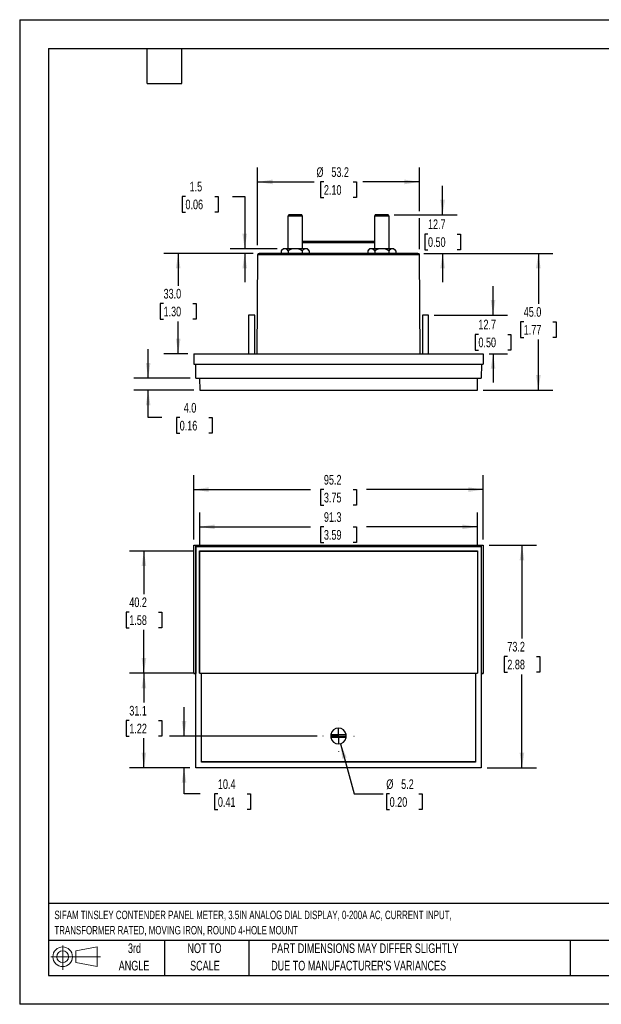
# Model space of a CAD drawing. Header units: millimetres. Extents: x 0 to 419, y 0 to 324.
# Tile 1 of 3: x 0 to 191, y 0 to 324. Entities that reach past the tile are written whole.
import ezdxf

# ---------------------------------------------------------------- set-up
doc = ezdxf.new("R2010")
doc.units = ezdxf.units.MM
doc.header["$LTSCALE"] = 1.5
doc.linetypes.add('CENTERX2', pattern=[20.32, 12.7, -2.54, 2.54, -2.54])
doc.layers.add('CENTER', color=40, linetype='CENTERX2')
doc.layers.add('SLD-DEFPOINTS', color=7, linetype='Continuous')
doc.layers.add('DIMENSIONS', color=140, linetype='Continuous', lineweight=25)
doc.layers.add('TEXT', color=140, linetype='Continuous', lineweight=25)
doc.styles.add('SLDTEXTSTYLE0', font='TXT', dxfattribs={"width": 0.7})
doc.dimstyles.new('SLDDIMSTYLE0', dxfattribs={"dimtxt": 3.237012, "dimasz": 4.953, "dimexe": 0, "dimexo": 0.0625, "dimgap": 0.809253, "dimtad": 0, "dimtih": 1, "dimtoh": 1, "dimrnd": 1e-09, "dimzin": 12, "dimdsep": 46, "dimtxsty": 'SLDTEXTSTYLE0', "dimsah": 1, "dimcen": 0.09, "dimadec": 0, "dimazin": 3, "dimtfac": 1, "dimtofl": 0, "dimtmove": 0, "dimatfit": 3, "dimfxl": 0, "dimfrac": 2, "dimtolj": 1, "dimtzin": 12, "dimarcsym": 0})
doc.dimstyles.new('SLDDIMSTYLE1', dxfattribs={"dimtxt": 3.237012, "dimasz": 4.953, "dimexe": 0, "dimexo": 0.0625, "dimgap": 0.809253, "dimtad": 0, "dimtih": 1, "dimtoh": 1, "dimrnd": 1e-09, "dimzin": 12, "dimdsep": 46, "dimtxsty": 'SLDTEXTSTYLE0', "dimsah": 1, "dimcen": 0.09, "dimadec": 0, "dimazin": 3, "dimtfac": 1, "dimtmove": 0, "dimatfit": 0, "dimfxl": 0, "dimfrac": 2, "dimtolj": 1, "dimtzin": 12, "dimarcsym": 0})
doc.dimstyles.new('SLDDIMSTYLE2', dxfattribs={"dimtxt": 3.237012, "dimasz": 4.953, "dimexe": 0, "dimexo": 0.0625, "dimgap": 0.809253, "dimtad": 0, "dimtih": 1, "dimtoh": 1, "dimrnd": 1e-09, "dimzin": 12, "dimdsep": 46, "dimtxsty": 'SLDTEXTSTYLE0', "dimsah": 1, "dimcen": 0, "dimadec": 0, "dimazin": 3, "dimtfac": 1, "dimtofl": 0, "dimtmove": 0, "dimatfit": 3, "dimfxl": 0, "dimfrac": 2, "dimtolj": 1, "dimtzin": 12, "dimarcsym": 0})
doc.dimstyles.new('SLDDIMSTYLE3', dxfattribs={"dimtxt": 3.237012, "dimasz": 4.953, "dimexe": 0, "dimexo": 0.0625, "dimgap": 0.809253, "dimtad": 0, "dimtih": 1, "dimtoh": 1, "dimrnd": 1e-09, "dimzin": 4, "dimdsep": 46, "dimtxsty": 'SLDTEXTSTYLE0', "dimsah": 1, "dimcen": 0.09, "dimadec": 0, "dimazin": 1, "dimtfac": 1, "dimtofl": 0, "dimtmove": 0, "dimatfit": 3, "dimfxl": 0, "dimfrac": 2, "dimtolj": 1, "dimtzin": 12, "dimarcsym": 0})
doc.dimstyles.new('SLDDIMSTYLE4', dxfattribs={"dimtxt": 3.237012, "dimasz": 4.953, "dimexe": 0, "dimexo": 0.0625, "dimgap": 0.809253, "dimtad": 0, "dimtih": 1, "dimtoh": 1, "dimrnd": 1e-09, "dimzin": 4, "dimdsep": 46, "dimtxsty": 'SLDTEXTSTYLE0', "dimsah": 1, "dimcen": 0.09, "dimadec": 0, "dimazin": 1, "dimtfac": 1, "dimtmove": 0, "dimatfit": 0, "dimfxl": 0, "dimfrac": 2, "dimtolj": 1, "dimtzin": 12, "dimarcsym": 0})

# ---------------------------------------------------------------- blocks, each defined once
blk = doc.blocks.new('Block11')
at = {"color": 7, "linetype": 'Continuous', "lineweight": 18}
for p, q in [((3.88, 7.97), (3.88, 0)), ((8.22, 6.25), (15.26, 7.55)), ((15.26, 7.55), (15.26, 1.1)), ((0, 4.32), (16.31, 4.32)), ((8.22, 2.39), (8.22, 6.25)), ((8.22, 2.39), (15.26, 1.1))]:
    blk.add_line(p, q, dxfattribs=at)
for radius in [3.23, 1.93]:
    blk.add_circle((3.88, 4.32), radius, dxfattribs=at)
blk = doc.blocks.new('Block12')
at = {"layer": 'SLD-DEFPOINTS'}
blk.add_blockref('Block11', (0, 0), dxfattribs=at)
blk = doc.blocks.new('SW_NOTE_0')
at = {"layer": 'TEXT', "color": 0, "linetype": 'CENTERX2', "lineweight": 18, "char_height": 2.775, "attachment_point": 1, "style": 'SLDTEXTSTYLE0'}
for s, insert in [('SIFAM TINSLEY CONTENDER PANEL METER, 3.5IN ANALOG DIAL DISPLAY, 0-200A AC, CURRENT INPUT,', (0, 3.58)), ('TRANSFORMER RATED, MOVING IRON, ROUND 4-HOLE MOUNT', (0, -1.45))]:
    blk.add_mtext(s, dxfattribs=dict(at, insert=insert))
blk = doc.blocks.new('SW_NOTE_0_3')
at = {"layer": 'TEXT', "color": 0, "linetype": 'CENTERX2', "lineweight": 18, "char_height": 3.175, "attachment_point": 1, "style": 'SLDTEXTSTYLE0'}
for s, insert in [('PART DIMENSIONS MAY DIFFER SLIGHTLY', (0, 4.09)), ("DUE TO MANUFACTURER'S VARIANCES", (0, -1.64))]:
    blk.add_mtext(s, dxfattribs=dict(at, insert=insert))
blk = doc.blocks.new('SW_NOTE_0_4')
at = {"layer": 'TEXT', "color": 0, "linetype": 'CENTERX2', "lineweight": 18, "char_height": 3.175, "attachment_point": 2, "style": 'SLDTEXTSTYLE0'}
for s, insert in [('NOT TO', (7.89, 4.09)), ('SCALE', (8.03, -1.64))]:
    blk.add_mtext(s, dxfattribs=dict(at, insert=insert))
blk = doc.blocks.new('SW_NOTE_0_5')
at = {"layer": 'TEXT', "color": 0, "linetype": 'CENTERX2', "lineweight": 18, "char_height": 3.175, "attachment_point": 2, "style": 'SLDTEXTSTYLE0'}
for s, insert in [('3rd', (3.47, 4.09)), ('ANGLE', (3.33, -1.64))]:
    blk.add_mtext(s, dxfattribs=dict(at, insert=insert))
blk = doc.blocks.new('_D')
at = {"layer": 'DIMENSIONS'}
for p, q in [((154.35, 151.01), (169.92, 151.01)), ((165.16, 151.01), (165.16, 120.27)), ((160.35, 114.4), (159.26, 114.4)), ((159.26, 114.4), (159.26, 109.26)), ((169.97, 114.4), (171.06, 114.4)), ((171.06, 114.4), (171.06, 109.26)), ((159.26, 109.26), (160.35, 109.26)), ((165.16, 77.8), (165.16, 108.53)), ((171.06, 109.26), (169.97, 109.26)), ((153.7, 77.8), (169.92, 77.8))]:
    blk.add_line(p, q, dxfattribs=at)
for points in [[(165.16, 151.01), (164.4, 146.05), (165.92, 146.05)], [(165.16, 77.8), (165.92, 82.75), (164.4, 82.75)]]:
    blk.add_solid(points, dxfattribs=at)
at = {"layer": 'DIMENSIONS', "char_height": 3.175, "attachment_point": 1, "style": 'SLDTEXTSTYLE0'}
for s, insert in [('73.2', (160.35, 119.22)), ('2.88', (160.35, 113.35))]:
    blk.add_mtext(s, dxfattribs=dict(at, insert=insert))
blk = doc.blocks.new('_D_1')
at = {"layer": 'DIMENSIONS'}
for p, q in [((57.24, 152.91), (57.24, 174.06)), ((152.44, 152.91), (152.44, 174.06)), ((57.24, 169.3), (95.65, 169.3)), ((100.03, 169.3), (98.94, 169.3)), ((98.94, 169.3), (98.94, 164.15)), ((109.65, 169.3), (110.74, 169.3)), ((110.74, 169.3), (110.74, 164.15)), ((152.44, 169.3), (114.04, 169.3)), ((98.94, 164.15), (100.03, 164.15)), ((110.74, 164.15), (109.65, 164.15))]:
    blk.add_line(p, q, dxfattribs=at)
for points in [[(57.24, 169.3), (62.19, 168.54), (62.19, 170.06)], [(152.44, 169.3), (147.49, 170.06), (147.49, 168.54)]]:
    blk.add_solid(points, dxfattribs=at)
at = {"layer": 'DIMENSIONS', "char_height": 3.175, "attachment_point": 1, "style": 'SLDTEXTSTYLE0'}
for s, insert in [('95.2', (100.03, 174.12)), ('3.75', (100.03, 168.25))]:
    blk.add_mtext(s, dxfattribs=dict(at, insert=insert))
blk = doc.blocks.new('_D_2')
at = {"layer": 'DIMENSIONS'}
for p, q in [((57.29, 108.91), (36.09, 108.91)), ((40.85, 108.91), (40.85, 99.22)), ((36.04, 93.36), (34.96, 93.36)), ((34.96, 93.36), (34.96, 88.21)), ((45.66, 93.36), (46.75, 93.36)), ((46.75, 93.36), (46.75, 88.21)), ((34.96, 88.21), (36.04, 88.21)), ((40.85, 77.8), (40.85, 87.49)), ((46.75, 88.21), (45.66, 88.21)), ((55.98, 77.8), (36.09, 77.8))]:
    blk.add_line(p, q, dxfattribs=at)
for points in [[(40.85, 108.91), (40.09, 103.96), (41.61, 103.96)], [(40.85, 77.8), (41.61, 82.75), (40.09, 82.75)]]:
    blk.add_solid(points, dxfattribs=at)
at = {"layer": 'DIMENSIONS', "char_height": 3.175, "attachment_point": 1, "style": 'SLDTEXTSTYLE0'}
for s, insert in [('31.1', (36.04, 98.17)), ('1.22', (36.04, 92.3))]:
    blk.add_mtext(s, dxfattribs=dict(at, insert=insert))
blk = doc.blocks.new('_D_3')
at = {"layer": 'DIMENSIONS'}
for p, q in [((57.29, 149.1), (36.09, 149.1)), ((40.85, 149.1), (40.85, 134.87)), ((36.04, 129.01), (34.96, 129.01)), ((34.96, 129.01), (34.96, 123.86)), ((45.66, 129.01), (46.75, 129.01)), ((46.75, 129.01), (46.75, 123.86)), ((34.96, 123.86), (36.04, 123.86)), ((40.85, 108.91), (40.85, 123.14)), ((46.75, 123.86), (45.66, 123.86)), ((57.29, 108.91), (36.09, 108.91))]:
    blk.add_line(p, q, dxfattribs=at)
for points in [[(40.85, 149.1), (40.09, 144.15), (41.61, 144.15)], [(40.85, 108.91), (41.61, 113.86), (40.09, 113.86)]]:
    blk.add_solid(points, dxfattribs=at)
at = {"layer": 'DIMENSIONS', "char_height": 3.175, "attachment_point": 1, "style": 'SLDTEXTSTYLE0'}
for s, insert in [('40.2', (36.04, 133.82)), ('1.58', (36.04, 127.95))]:
    blk.add_mtext(s, dxfattribs=dict(at, insert=insert))
blk = doc.blocks.new('_D_4')
at = {"layer": 'DIMENSIONS'}
for p, q in [((54.04, 88.24), (54.04, 97.76)), ((97.8, 88.24), (49.28, 88.24)), ((55.98, 77.8), (49.28, 77.8)), ((54.04, 69.18), (54.04, 77.8)), ((59.34, 69.18), (54.04, 69.18)), ((65.18, 69.18), (64.09, 69.18)), ((64.09, 69.18), (64.09, 64.04)), ((74.8, 69.18), (75.88, 69.18)), ((75.88, 69.18), (75.88, 64.04)), ((64.09, 64.04), (65.18, 64.04)), ((75.88, 64.04), (74.8, 64.04))]:
    blk.add_line(p, q, dxfattribs=at)
for points in [[(54.04, 88.24), (54.81, 93.19), (53.28, 93.19)], [(54.04, 77.8), (53.28, 72.85), (54.81, 72.85)]]:
    blk.add_solid(points, dxfattribs=at)
at = {"layer": 'DIMENSIONS', "char_height": 3.175, "attachment_point": 1, "style": 'SLDTEXTSTYLE0'}
for s, insert in [('10.4', (65.18, 74)), ('0.41', (65.18, 68.13))]:
    blk.add_mtext(s, dxfattribs=dict(at, insert=insert))
blk = doc.blocks.new('_D_5')
at = {"layer": 'DIMENSIONS'}
for p, q in [((59.2, 151.01), (59.2, 161.81)), ((150.49, 151.01), (150.49, 161.81)), ((59.2, 157.05), (95.65, 157.05)), ((100.03, 157.05), (98.94, 157.05)), ((98.94, 157.05), (98.94, 151.9)), ((109.65, 157.05), (110.74, 157.05)), ((110.74, 157.05), (110.74, 151.9)), ((150.49, 157.05), (114.04, 157.05)), ((98.94, 151.9), (100.03, 151.9)), ((110.74, 151.9), (109.65, 151.9))]:
    blk.add_line(p, q, dxfattribs=at)
for points in [[(59.2, 157.05), (64.15, 156.28), (64.15, 157.81)], [(150.49, 157.05), (145.53, 157.81), (145.53, 156.28)]]:
    blk.add_solid(points, dxfattribs=at)
at = {"layer": 'DIMENSIONS', "char_height": 3.175, "attachment_point": 1, "style": 'SLDTEXTSTYLE0'}
for s, insert in [('91.3', (100.03, 161.86)), ('3.59', (100.03, 155.99))]:
    blk.add_mtext(s, dxfattribs=dict(at, insert=insert))
blk = doc.blocks.new('_D_6')
at = {"layer": 'DIMENSIONS'}
for p, q in [((105.51, 85.72), (109.95, 69.18)), ((109.95, 69.18), (119.47, 69.18)), ((121.65, 69.18), (120.56, 69.18)), ((120.56, 69.18), (120.56, 64.04)), ((131.26, 69.18), (132.35, 69.18)), ((132.35, 69.18), (132.35, 64.04)), ((120.56, 64.04), (121.65, 64.04)), ((132.35, 64.04), (131.26, 64.04))]:
    blk.add_line(p, q, dxfattribs=at)
blk.add_solid([(105.51, 85.72), (106.06, 80.74), (107.53, 81.14)], dxfattribs=at)
at = {"layer": 'DIMENSIONS', "char_height": 3.175, "attachment_point": 1, "style": 'SLDTEXTSTYLE0'}
for s, insert in [('%%c', (120.55, 74)), ('5.2', (125.44, 74)), ('0.20', (121.65, 68.13))]:
    blk.add_mtext(s, dxfattribs=dict(at, insert=insert))
blk = doc.blocks.new('SW_CENTERMARKSYMBOL_0')
at = {"layer": 'CENTER', "color": 0}
for p, q in [((0, 5.08), (0, 5.14)), ((-5.08, 0), (-5.14, 0)), ((0, 0), (-2.54, 0)), ((0, 0), (0, 2.54)), ((0, 0), (0, -2.54)), ((0, 0), (2.54, 0)), ((5.08, 0), (5.14, 0)), ((0, -5.08), (0, -5.14))]:
    blk.add_line(p, q, dxfattribs=at)
blk = doc.blocks.new('_D_7')
at = {"layer": 'DIMENSIONS'}
for p, q in [((139.07, 259.7), (139.07, 269.23)), ((123.12, 259.7), (143.83, 259.7)), ((134.26, 253.35), (133.17, 253.35)), ((133.17, 253.35), (133.17, 248.21)), ((143.88, 253.35), (144.96, 253.35)), ((144.96, 253.35), (144.96, 248.21)), ((132.86, 247), (143.83, 247)), ((133.17, 248.21), (134.26, 248.21)), ((139.07, 247), (139.07, 237.48)), ((144.96, 248.21), (143.88, 248.21))]:
    blk.add_line(p, q, dxfattribs=at)
for points in [[(139.07, 259.7), (139.83, 264.65), (138.31, 264.65)], [(139.07, 247), (138.31, 242.05), (139.83, 242.05)]]:
    blk.add_solid(points, dxfattribs=at)
at = {"layer": 'DIMENSIONS', "char_height": 3.175, "attachment_point": 1, "style": 'SLDTEXTSTYLE0'}
for s, insert in [('12.7', (134.26, 258.17)), ('0.50', (134.26, 252.3))]:
    blk.add_mtext(s, dxfattribs=dict(at, insert=insert))
blk = doc.blocks.new('_D_8')
at = {"layer": 'DIMENSIONS'}
for p, q in [((78.23, 249.64), (78.23, 275.26)), ((131.46, 260.84), (131.46, 275.26)), ((78.23, 270.49), (96.86, 270.49)), ((100.03, 270.49), (98.94, 270.49)), ((98.94, 270.49), (98.94, 265.35)), ((109.65, 270.49), (110.74, 270.49)), ((110.74, 270.49), (110.74, 265.35)), ((131.46, 270.49), (112.82, 270.49)), ((98.94, 265.35), (100.03, 265.35)), ((110.74, 265.35), (109.65, 265.35)), ((131.46, 248.41), (131.46, 258.56))]:
    blk.add_line(p, q, dxfattribs=at)
for points in [[(78.23, 270.49), (83.18, 269.73), (83.18, 271.26)], [(131.46, 270.49), (126.5, 271.26), (126.5, 269.73)]]:
    blk.add_solid(points, dxfattribs=at)
at = {"layer": 'DIMENSIONS', "char_height": 3.175, "attachment_point": 1, "style": 'SLDTEXTSTYLE0'}
for s, insert in [('%%c', (97.59, 275.31)), ('53.2', (102.48, 275.31)), ('2.10', (100.03, 269.44))]:
    blk.add_mtext(s, dxfattribs=dict(at, insert=insert))
blk = doc.blocks.new('_D_9')
at = {"layer": 'DIMENSIONS'}
for p, q in [((54.51, 265.73), (53.42, 265.73)), ((53.42, 265.73), (53.42, 260.59)), ((64.13, 265.73), (65.22, 265.73)), ((65.22, 265.73), (65.22, 260.59)), ((69.96, 265.73), (74, 265.73)), ((74, 265.73), (74, 248.5)), ((53.42, 260.59), (54.51, 260.59)), ((65.22, 260.59), (64.13, 260.59)), ((84.71, 248.5), (69.24, 248.5)), ((76.82, 247), (69.24, 247)), ((74, 247), (74, 237.48))]:
    blk.add_line(p, q, dxfattribs=at)
for points in [[(74, 248.5), (74.76, 253.45), (73.24, 253.45)], [(74, 247), (73.24, 242.05), (74.76, 242.05)]]:
    blk.add_solid(points, dxfattribs=at)
at = {"layer": 'DIMENSIONS', "char_height": 3.175, "attachment_point": 1, "style": 'SLDTEXTSTYLE0'}
for s, insert in [('1.5', (55.86, 270.55)), ('0.06', (54.51, 264.68))]:
    blk.add_mtext(s, dxfattribs=dict(at, insert=insert))
blk = doc.blocks.new('_D_10')
at = {"layer": 'DIMENSIONS'}
for p, q in [((76.82, 247), (47.36, 247)), ((52.12, 247), (52.12, 236.37)), ((47.31, 230.5), (46.22, 230.5)), ((46.22, 230.5), (46.22, 225.36)), ((56.93, 230.5), (58.02, 230.5)), ((58.02, 230.5), (58.02, 225.36)), ((46.22, 225.36), (47.31, 225.36)), ((52.12, 214), (52.12, 224.63)), ((58.02, 225.36), (56.93, 225.36)), ((55.34, 214), (47.36, 214))]:
    blk.add_line(p, q, dxfattribs=at)
for points in [[(52.12, 247), (51.36, 242.05), (52.88, 242.05)], [(52.12, 214), (52.88, 218.95), (51.36, 218.95)]]:
    blk.add_solid(points, dxfattribs=at)
at = {"layer": 'DIMENSIONS', "char_height": 3.175, "attachment_point": 1, "style": 'SLDTEXTSTYLE0'}
for s, insert in [('33.0', (47.31, 235.32)), ('1.30', (47.31, 229.45))]:
    blk.add_mtext(s, dxfattribs=dict(at, insert=insert))
blk = doc.blocks.new('_D_11')
at = {"layer": 'DIMENSIONS'}
for p, q in [((132.86, 247), (175.31, 247)), ((170.55, 247), (170.55, 230.37)), ((165.74, 224.5), (164.65, 224.5)), ((164.65, 224.5), (164.65, 219.36)), ((175.36, 224.5), (176.44, 224.5)), ((176.44, 224.5), (176.44, 219.36)), ((164.65, 219.36), (165.74, 219.36)), ((170.55, 202), (170.55, 218.63)), ((176.44, 219.36), (175.36, 219.36)), ((152.39, 202), (175.31, 202))]:
    blk.add_line(p, q, dxfattribs=at)
for points in [[(170.55, 247), (169.78, 242.05), (171.31, 242.05)], [(170.55, 202), (171.31, 206.95), (169.78, 206.95)]]:
    blk.add_solid(points, dxfattribs=at)
at = {"layer": 'DIMENSIONS', "char_height": 3.175, "attachment_point": 1, "style": 'SLDTEXTSTYLE0'}
for s, insert in [('45.0', (165.74, 229.32)), ('1.77', (165.74, 223.45))]:
    blk.add_mtext(s, dxfattribs=dict(at, insert=insert))
blk = doc.blocks.new('_D_12')
at = {"layer": 'DIMENSIONS'}
for p, q in [((155.65, 226.7), (155.65, 236.23)), ((136.32, 226.7), (160.41, 226.7)), ((150.84, 220.35), (149.76, 220.35)), ((149.76, 220.35), (149.76, 215.21)), ((160.46, 220.35), (161.55, 220.35)), ((161.55, 220.35), (161.55, 215.21)), ((149.76, 215.21), (150.84, 215.21)), ((154.35, 214), (160.41, 214)), ((155.65, 214), (155.65, 204.48)), ((161.55, 215.21), (160.46, 215.21))]:
    blk.add_line(p, q, dxfattribs=at)
for points in [[(155.65, 226.7), (156.41, 231.65), (154.89, 231.65)], [(155.65, 214), (154.89, 209.05), (156.41, 209.05)]]:
    blk.add_solid(points, dxfattribs=at)
at = {"layer": 'DIMENSIONS', "char_height": 3.175, "attachment_point": 1, "style": 'SLDTEXTSTYLE0'}
for s, insert in [('12.7', (150.84, 225.17)), ('0.50', (150.84, 219.3))]:
    blk.add_mtext(s, dxfattribs=dict(at, insert=insert))
blk = doc.blocks.new('_D_13')
at = {"layer": 'DIMENSIONS'}
for p, q in [((42.24, 206), (42.24, 215.53)), ((56.01, 206), (37.48, 206)), ((57.29, 202), (37.48, 202)), ((42.24, 192.97), (42.24, 202)), ((46.77, 192.97), (42.24, 192.97)), ((52.61, 192.97), (51.52, 192.97)), ((51.52, 192.97), (51.52, 187.83)), ((62.23, 192.97), (63.31, 192.97)), ((63.31, 192.97), (63.31, 187.83)), ((51.52, 187.83), (52.61, 187.83)), ((63.31, 187.83), (62.23, 187.83))]:
    blk.add_line(p, q, dxfattribs=at)
for points in [[(42.24, 206), (43, 210.95), (41.48, 210.95)], [(42.24, 202), (41.48, 197.05), (43, 197.05)]]:
    blk.add_solid(points, dxfattribs=at)
at = {"layer": 'DIMENSIONS', "char_height": 3.175, "attachment_point": 1, "style": 'SLDTEXTSTYLE0'}
for s, insert in [('4.0', (53.95, 197.79)), ('0.16', (52.61, 191.92))]:
    blk.add_mtext(s, dxfattribs=dict(at, insert=insert))

msp = doc.modelspace()

# ---------------------------------------------------------------- linework, layer by layer
at = {"color": 7, "linetype": 'Continuous'}
for p, q in [((0.004, 323.854), (0.004, 0.004)), ((0.004, 323.854), (419.104, 323.854)), ((419.104, 0.004), (0.004, 0.004))]:
    msp.add_line(p, q, dxfattribs=at)
for p, q in [((88.467, 259.702), (88.217, 259.269)), ((88.217, 259.269), (88.217, 248.502)), ((91.823, 259.269), (88.217, 259.269)), ((91.697, 259.702), (88.467, 259.702)), ((92.767, 259.702), (91.697, 259.702)), ((93.017, 259.269), (91.823, 259.269)), ((93.017, 259.269), (92.767, 259.702)), ((93.017, 248.502), (93.017, 259.269)), ((116.915, 259.702), (116.665, 259.269)), ((116.665, 259.269), (116.665, 248.502)), ((121.465, 259.269), (116.665, 259.269)), ((121.215, 259.702), (116.915, 259.702)), ((121.465, 259.269), (121.215, 259.702)), ((121.465, 248.502), (121.465, 259.269)), ((93.017, 251.002), (116.665, 251.002)), ((116.665, 250.506), (93.017, 250.506)), ((78.227, 246.506), (77.943, 214.002)), ((131.455, 246.506), (78.227, 246.506)), ((130.951, 247.002), (78.731, 247.002)), ((86.617, 248.502), (85.998, 247.883)), ((85.998, 247.883), (85.998, 247.002)), ((87.153, 248.502), (86.617, 248.502)), ((90.617, 248.502), (87.153, 248.502)), ((88.308, 247.883), (88.308, 247.002)), ((94.081, 248.502), (90.617, 248.502)), ((92.927, 247.883), (92.927, 247.002)), ((94.617, 248.502), (94.081, 248.502)), ((95.236, 247.883), (94.617, 248.502)), ((95.236, 247.883), (95.236, 247.002)), ((115.065, 248.502), (114.446, 247.883)), ((114.446, 247.883), (114.446, 247.002)), ((115.601, 248.502), (115.065, 248.502)), ((119.065, 248.502), (115.601, 248.502)), ((116.756, 247.883), (116.756, 247.002)), ((122.529, 248.502), (119.065, 248.502)), ((121.375, 247.883), (121.375, 247.002)), ((123.065, 248.502), (122.529, 248.502)), ((123.684, 247.883), (123.065, 248.502)), ((123.684, 247.883), (123.684, 247.002)), ((131.739, 214.002), (131.455, 246.506)), ((75.266, 226.702), (75.266, 214.002)), ((77.19, 226.702), (75.266, 226.702)), ((77.266, 226.702), (77.19, 226.702)), ((77.266, 214.002), (77.266, 226.702)), ((132.416, 226.702), (132.416, 214.002)), ((134.34, 226.702), (132.416, 226.702)), ((134.416, 226.702), (134.34, 226.702)), ((134.416, 214.002), (134.416, 226.702)), ((57.241, 214.002), (57.272, 210.502)), ((57.241, 214.002), (152.441, 214.002)), ((152.441, 214.002), (152.411, 210.502)), ((57.272, 210.502), (152.411, 210.502)), ((57.911, 206.002), (57.872, 210.502)), ((151.811, 210.502), (151.771, 206.002)), ((57.911, 206.002), (151.771, 206.002)), ((59.161, 206.002), (59.196, 202.002)), ((150.486, 202.002), (150.521, 206.002)), ((59.196, 202.002), (150.486, 202.002)), ((57.241, 151.005), (57.272, 150.975)), ((57.241, 151.005), (152.441, 151.005)), ((57.241, 108.805), (57.241, 151.005)), ((57.272, 108.836), (57.272, 150.975)), ((57.272, 150.975), (152.411, 150.975)), ((57.911, 150.635), (57.872, 150.675)), ((151.811, 150.675), (57.872, 150.675)), ((57.872, 150.675), (57.872, 108.836)), ((57.911, 77.825), (57.911, 150.635)), ((57.911, 150.635), (151.771, 150.635)), ((59.161, 149.135), (59.196, 149.1)), ((59.161, 149.135), (150.521, 149.135)), ((59.161, 108.875), (59.161, 149.135)), ((59.196, 108.91), (59.196, 149.1)), ((59.196, 149.1), (150.486, 149.1)), ((150.486, 149.1), (150.521, 149.135)), ((150.486, 149.1), (150.486, 108.91)), ((150.521, 149.135), (150.521, 108.875)), ((151.811, 150.675), (151.771, 150.635)), ((151.771, 150.635), (151.771, 77.825)), ((151.811, 108.836), (151.811, 150.675)), ((152.441, 151.005), (152.411, 150.975)), ((152.411, 150.975), (152.411, 108.836)), ((152.441, 151.005), (152.441, 108.805)), ((57.241, 108.805), (57.272, 108.836)), ((57.241, 108.805), (57.886, 108.805)), ((57.872, 108.836), (57.272, 108.836)), ((57.886, 108.851), (57.872, 108.836)), ((57.886, 77.801), (57.886, 108.851)), ((59.161, 108.875), (59.196, 108.91)), ((59.161, 108.875), (59.761, 108.875)), ((59.196, 108.91), (150.486, 108.91)), ((59.789, 108.903), (59.761, 108.875)), ((59.761, 79.675), (59.761, 108.875)), ((59.789, 108.903), (149.893, 108.903)), ((59.789, 79.703), (59.789, 108.903)), ((149.921, 108.875), (149.893, 108.903)), ((149.893, 108.903), (149.893, 79.703)), ((149.921, 108.875), (150.521, 108.875)), ((149.921, 108.875), (149.921, 79.675)), ((150.486, 108.91), (150.521, 108.875)), ((151.796, 108.851), (151.796, 77.801)), ((151.796, 108.851), (151.811, 108.836)), ((151.796, 108.805), (152.441, 108.805)), ((152.411, 108.836), (151.811, 108.836)), ((152.411, 108.836), (152.441, 108.805)), ((107.389, 87.717), (102.286, 87.754)), ((102.293, 88.754), (107.396, 88.717)), ((57.886, 77.801), (57.911, 77.825)), ((151.796, 77.801), (57.886, 77.801)), ((151.771, 77.825), (57.911, 77.825)), ((59.761, 79.675), (59.789, 79.703)), ((149.921, 79.675), (59.761, 79.675)), ((149.893, 79.703), (59.789, 79.703)), ((149.921, 79.675), (149.893, 79.703)), ((151.796, 77.801), (151.771, 77.825))]:
    msp.add_line(p, q)
for centre, radius, start, end in [((78.727, 246.502), 0.5, 90, 179.5), ((87.274, 246.89), 1.617, 94.28589, 142.08768), ((86.993, 246.816), 1.694, 39.05892, 84.56751), ((90.714, 243.522), 4.98, 91.11204, 118.88796), ((90.489, 243.404), 5.099, 61.4414, 88.5586), ((94.202, 246.89), 1.617, 94.28589, 142.08768), ((93.921, 246.816), 1.694, 39.05892, 84.56751), ((115.722, 246.89), 1.617, 94.28589, 142.08768), ((115.441, 246.816), 1.694, 39.05892, 84.56751), ((119.162, 243.522), 4.98, 91.11204, 118.88796), ((118.937, 243.404), 5.099, 61.4414, 88.5586), ((122.65, 246.89), 1.617, 94.28589, 142.08768), ((122.369, 246.816), 1.694, 39.05892, 84.56751), ((130.955, 246.502), 0.5, 0.5, 90), ((104.841, 88.235), 2.6, 10.67249, 168.49751), ((104.841, 88.235), 2.6, 190.67249, 348.49751), ((104.841, 88.235), 2.55, 168.27727, 190.89273), ((104.841, 88.235), 2.55, 348.27727, 10.89273)]:
    msp.add_arc(centre, radius, start, end)
at = {"layer": 'TEXT'}
for p, q in [((9.525, 314.325), (409.575, 314.325)), ((9.525, 314.325), (9.525, 9.525)), ((41.91, 302.895), (41.91, 314.325)), ((53.34, 302.895), (53.34, 314.325)), ((41.91, 302.895), (53.34, 302.895)), ((409.575, 33.189), (9.525, 33.189)), ((409.575, 20.955), (9.525, 20.955)), ((47.625, 20.955), (47.625, 9.525)), ((75.317, 20.955), (75.317, 9.525)), ((180.97, 20.955), (180.97, 9.525)), ((9.525, 9.525), (409.575, 9.525))]:
    msp.add_line(p, q, dxfattribs=at)

# ---------------------------------------------------------------- block references
at = {"layer": 'CENTER'}
msp.add_blockref('SW_CENTERMARKSYMBOL_0', (104.841, 88.235), dxfattribs=at)
at = {"layer": 'SLD-DEFPOINTS'}
msp.add_blockref('Block12', (10.257, 11.331), dxfattribs=at)
at = {"layer": 'TEXT', "linetype": 'CENTERX2', "lineweight": 18}
for name, p in [('SW_NOTE_0', (11.42, 27.217)), ('SW_NOTE_0_5', (34.271, 15.953)), ('SW_NOTE_0_4', (52.886, 15.953)), ('SW_NOTE_0_3', (82.679, 15.953))]:
    msp.add_blockref(name, p, dxfattribs=at)

# ---------------------------------------------------------------- dimensions: what is measured, and where the dimension line sits
at = {"layer": 'DIMENSIONS'}
dim = msp.add_linear_dim(base=(78.227, 270.493), p1=(131.455, 246.506), p2=(78.227, 246.506), text='%%c<>', dimstyle='SLDDIMSTYLE0', dxfattribs=at)
dim.commit()
dim.dimension.update_dxf_attribs({"geometry": '_D_8', "text_midpoint": (104.841, 270.493), "dimtype": 160})
for base, p1, p2, dimstyle, picture, middle in [((73.998, 247.002), (86.617, 248.502), (78.727, 247.002), 'SLDDIMSTYLE1', '_D_9', (73.998, 265.733)), ((139.067, 259.702), (130.955, 247.002), (121.215, 259.702), 'SLDDIMSTYLE1', '_D_7', (139.067, 253.352)), ((52.121, 214.002), (78.727, 247.002), (57.241, 214.002), 'SLDDIMSTYLE3', '_D_10', (52.121, 230.502)), ((170.547, 202.002), (130.955, 247.002), (150.486, 202.002), 'SLDDIMSTYLE3', '_D_11', (170.547, 224.502)), ((155.652, 226.702), (152.441, 214.002), (134.416, 226.702), 'SLDDIMSTYLE1', '_D_12', (155.652, 220.352)), ((42.241, 202.002), (57.911, 206.002), (59.196, 202.002), 'SLDDIMSTYLE4', '_D_13', (42.241, 192.972)), ((40.853, 108.91), (59.196, 149.1), (59.196, 108.91), 'SLDDIMSTYLE0', '_D_3', (40.853, 129.005)), ((165.16, 77.801), (152.441, 151.005), (151.796, 77.801), 'SLDDIMSTYLE0', '_D', (165.16, 114.403)), ((40.853, 108.91), (57.886, 77.801), (59.196, 108.91), 'SLDDIMSTYLE0', '_D_2', (40.853, 93.355)), ((54.045, 77.801), (99.701, 88.235), (57.886, 77.801), 'SLDDIMSTYLE1', '_D_4', (54.045, 69.181))]:
    dim = msp.add_linear_dim(base=base, p1=p1, p2=p2, angle=90, dimstyle=dimstyle, dxfattribs=at)
    dim.commit()
    dim.dimension.update_dxf_attribs({"geometry": picture, "text_midpoint": middle, "dimtype": 160})
for base, p1, p2, picture, middle in [((152.441, 169.299), (57.241, 151.005), (152.441, 151.005), '_D_1', (104.841, 169.299)), ((150.486, 157.045), (59.196, 149.1), (150.486, 149.1), '_D_5', (104.841, 157.045))]:
    dim = msp.add_linear_dim(base=base, p1=p1, p2=p2, dimstyle='SLDDIMSTYLE0', dxfattribs=at)
    dim.commit()
    dim.dimension.update_dxf_attribs({"geometry": picture, "text_midpoint": middle, "dimtype": 160})
dim = msp.add_diameter_dim_2p(p1=(104.168, 90.747), p2=(105.514, 85.724), dimstyle='SLDDIMSTYLE2', dxfattribs=at)
dim.commit()
dim.dimension.update_dxf_attribs({"geometry": '_D_6', "text_midpoint": (126.455, 69.181), "dimtype": 163})

doc.saveas('drawing.dxf')
